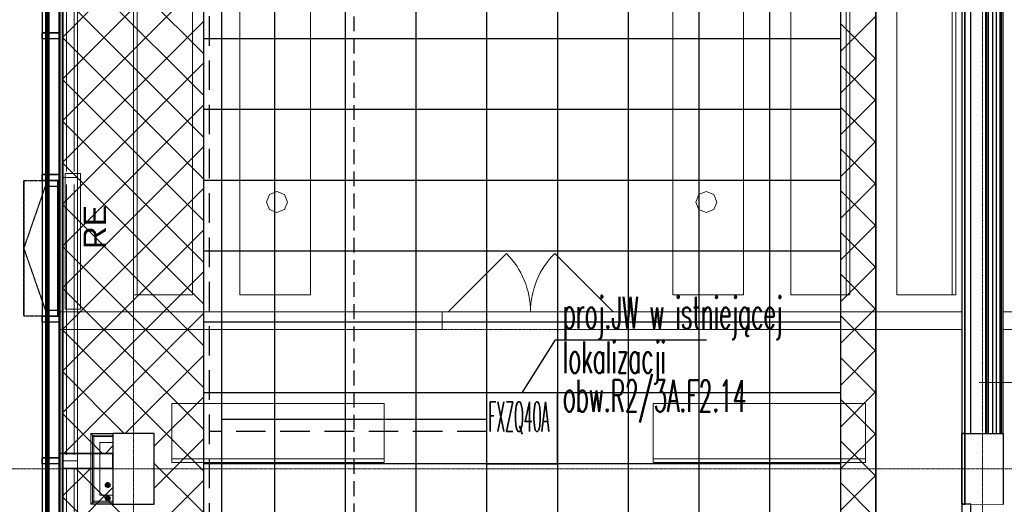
# Model space of a CAD drawing. Header units: millimetres. Extents: x -8838 to 31257, y -6224 to 3754.
# Tile 144 of 185: x -97 to 738, y -3037 to -2626. Entities that reach past the tile are written whole.
import ezdxf
from ezdxf.enums import TextEntityAlignment as Align

# ---------------------------------------------------------------- set-up
doc = ezdxf.new("R2010")
doc.units = ezdxf.units.MM
doc.header["$LTSCALE"] = 10
doc.header["$MEASUREMENT"] = 0
for name, pattern in [('DASHED', [0.75, 0.5, -0.25]), ('HIDDEN', [0.375, 0.25, -0.125]), ('rzut 2 pietra$0$ArchiTECH.PC 1. Line Type', [0.004, 0.003, -0.001]), ('rzut 2 pietra$0$ArchiTECH.PC 5. Line Type', [0.0053, 0.003, -0.001, 0.0003, -0.001]), ('rzut 2 pietra$0$ArchiTECH.PC Solid Line Type', [0]), ('SUFIT_2 PIETRO$0$ArchiTECH.PC 1. Line Type', [0.004, 0.003, -0.001]), ('SUFIT_2 PIETRO$0$ArchiTECH.PC Solid Line Type', [0])]:
    doc.linetypes.add(name, pattern=pattern)
doc.layers.get('0').update_dxf_attribs({"linetype": 'CONTINUOUS', "lineweight": 9})
for name, color, linetype, lineweight in [('_Etap_4_klimatyzator_w starej_lokalizacji', 4, 'CONTINUOUS', 30), ('_Etap_4_opis', 7, 'CONTINUOUS', 30), ('IS_ARCH', 254, 'CONTINUOUS', 18), ('IS_FREON_GAZ', 22, 'DASHED', 30), ('IS_HC_FREON_CIECZ', 22, 'CONTINUOUS', 30), ('KLIMA_BEZ_ZMIAN', 5, 'CONTINUOUS', 30)]:
    doc.layers.add(name, color=color, linetype=linetype, lineweight=lineweight)
for name, color, linetype in [('IS_WK_KAN_SKROPLINY', 103, 'HIDDEN'), ('SUFIT_2 PIETRO$0$ELEM KONSTRUKCJI - inwent', 254, 'CONTINUOUS'), ('SUFIT_2 PIETRO$0$INWENTARYZACJA', 254, 'CONTINUOUS'), ('SUFIT_2 PIETRO$0$Layer248', 254, 'CONTINUOUS'), ('SUFIT_2 PIETRO$0$sciany projektowane', 254, 'CONTINUOUS'), ('SUFIT_2 PIETRO$0$SUFIT NOWY 39', 254, 'CONTINUOUS'), ('SUFIT_2 PIETRO$0$TYP SUFITÓW_NOWYCH', 254, 'CONTINUOUS')]:
    doc.layers.add(name, color=color, linetype=linetype)
doc.layers.get('0').freeze()
doc.styles.add('romans1', font='simplex.shx', dxfattribs={"width": 0.8})
doc.styles.add('rzut 2 pietra$0$ArchiTECHStyle1', font='arial.ttf', dxfattribs={"height": 0.16})

# ---------------------------------------------------------------- blocks, each defined once
blk = doc.blocks.new('jw_FXZQ40A')
blk.add_lwpolyline([(0, 0), (60, 0), (60, 60), (0, 60)], close=True)
at = {"color": 7, "style": 'romans1', "width": 0.35}
blk.add_text('FXZQ40A', height=25, rotation=359.91893, dxfattribs=at).set_placement((1.49, 27.37))

msp = doc.modelspace()

# ---------------------------------------------------------------- hatches: boundary and pattern name
at = {"layer": 'KLIMA_BEZ_ZMIAN', "ltscale": 5}
h = msp.add_hatch(dxfattribs=at)
h.set_pattern_fill('ANSI31', color=256, style=0)
h.paths.add_polyline_path([(-23.93, -3020.57, 1.00434), (-19.93, -3020.59, 0.995678)])
h = msp.add_hatch(dxfattribs=at)
h.set_pattern_fill('ANSI31', color=256, style=0)
h.paths.add_polyline_path([(-23.93, -3020.57, 1.00434), (-19.93, -3020.59, 0.995678)])
h = msp.add_hatch(dxfattribs=at)
h.set_pattern_fill('ANSI31', color=256, style=0)
h.paths.add_polyline_path([(-19.97, -3031.59, 1), (-23.97, -3031.59, 1)])
h = msp.add_hatch(dxfattribs=at)
h.set_pattern_fill('ANSI31', color=256, style=0)
h.paths.add_polyline_path([(-19.97, -3031.59, 1), (-23.97, -3031.59, 1)])

# ---------------------------------------------------------------- linework, layer by layer
at = {"layer": '_Etap_4_opis'}
for p, q in [((329.41, -2942.5), (357.84, -2897.69)), ((357.84, -2897.69), (485.73, -2897.69))]:
    msp.add_line(p, q, dxfattribs=at)
at = {"layer": 'IS_ARCH', "linetype": 'rzut 2 pietra$0$ArchiTECH.PC 5. Line Type'}
for p, q in [((0, 773.48), (0, -3884.07)), ((720, 773.48), (720, -3884.07)), ((-3581.18, -3007), (6378.38, -3007))]:
    msp.add_line(p, q, dxfattribs=at)
at = {"layer": 'IS_ARCH', "linetype": 'rzut 2 pietra$0$ArchiTECH.PC Solid Line Type'}
for p, q in [((-60, 60), (-60, -3574.83)), ((-77.5, -238.83), (-77.5, -3584.83)), ((-74.59, -238.83), (-74.59, -3589.83)), ((-73.19, -3589.83), (-73.19, -238.83)), ((-72, -238.83), (-72, -3584.83)), ((-63, -3584.83), (-63, -238.83)), ((-60.5, -238.83), (-60.5, -3584.83)), ((-77.5, -1257), (-77.5, -3616.83)), ((-74.51, -1257), (-74.51, -3613.84)), ((-73.03, -1257), (-73.03, -3612.33)), ((-62.5, -1257), (-62.5, -3601.79)), ((702.41, -2276.92), (702.41, -2873.85)), ((702.41, -2276.92), (702.41, -2873.85)), ((704.91, -2976.92), (704.91, -2276.92)), ((704.91, -2276.92), (704.91, -2976.92)), ((709.91, -2976.92), (709.91, -2276.92)), ((722.43, -2276.92), (722.43, -2977)), ((723.68, -2977), (723.68, -2276.92)), ((724.93, -2977), (724.93, -2276.92)), ((728.27, -2276.92), (728.27, -2977)), ((731.6, -2276.92), (731.6, -2977)), ((734.93, -2977), (734.93, -2276.92)), ((736.18, -2977), (736.18, -2276.92)), ((737.43, -2977), (737.43, -2276.92)), ((-62.5, -2286.25), (-62.5, -2993.75)), ((0, -2859.42), (0, -2299.42)), ((3, -2859.42), (3, -2299.42)), ((50, -2299.42), (50, -2859.42)), ((90, -2299.42), (90, -2859.42)), ((150, -2859.42), (150, -2299.42)), ((457.29, -2859.42), (457.29, -2299.42)), ((517.29, -2299.42), (517.29, -2859.42)), ((557.29, -2299.42), (557.29, -2859.42)), ((604.29, -2859.42), (604.29, -2299.42)), ((607.29, -2859.42), (607.29, -2299.42)), ((647.29, -2299.42), (647.29, -2859.42)), ((694.29, -2859.42), (694.29, -2299.42)), ((697.29, -2859.42), (697.29, -2299.42)), ((-60, -2520.11), (-60, -2760.11)), ((-47.5, -2760.11), (-47.5, -2520.11)), ((-56.98, -2525.93), (-56.98, -2754.93)), ((-50.29, -2525.93), (-50.29, -2754.93)), ((-77.5, -2642.5), (-77.5, -2637.5)), ((-77.5, -2637.5), (-74.51, -2637.5)), ((-74.51, -2637.5), (-77.5, -2637.5)), ((-77.5, -2637.5), (-77.5, -2642.5)), ((-74.51, -2637.5), (-74.51, -2642.5)), ((-74.51, -2637.5), (-74.51, -2642.5)), ((-62.5, -2637.5), (-73.03, -2637.5)), ((-73.03, -2637.5), (-73.03, -2642.5)), ((-71.95, -2642.5), (-71.95, -2637.5)), ((-71.95, -2637.5), (-63, -2637.5)), ((-63, -2637.5), (-63, -2642.5)), ((-62.5, -2637.5), (-62.5, -2642.5)), ((-74.51, -2642.5), (-77.5, -2642.5)), ((-74.51, -2642.5), (-77.5, -2642.5)), ((-62.5, -2642.5), (-73.03, -2642.5)), ((-63, -2642.5), (-71.95, -2642.5)), ((-77.5, -2762.5), (-77.5, -2757.5)), ((-77.5, -2757.5), (-74.51, -2757.5)), ((-77.5, -2757.5), (-77.5, -2762.5)), ((-74.51, -2757.5), (-77.5, -2757.5)), ((-74.51, -2762.5), (-77.5, -2762.5)), ((-74.51, -2762.5), (-77.5, -2762.5)), ((-74.51, -2757.5), (-74.51, -2762.5)), ((-74.51, -2757.5), (-74.51, -2762.5)), ((-73.03, -2762.5), (-73.04, -2767.5)), ((-62.5, -2757.5), (-73.03, -2757.5)), ((-73.03, -2757.5), (-73.03, -2762.5)), ((-62.5, -2762.5), (-73.03, -2762.5)), ((-73.03, -2762.5), (-64.5, -2762.52)), ((-72.02, -2762.5), (-72.02, -2757.5)), ((-72.02, -2757.5), (-63.07, -2757.5)), ((-72.02, -2767.52), (-72.02, -2762.5)), ((-72.02, -2762.5), (-64.5, -2762.5)), ((-63.07, -2762.5), (-72.02, -2762.5)), ((-64.5, -2762.52), (-64.6, -2877.52)), ((-64.5, -2762.5), (-64.5, -2767.52)), ((-64.5, -2762.52), (-64.5, -2767.52)), ((-63.07, -2757.5), (-63.07, -2762.5)), ((-62.5, -2757.5), (-62.5, -2762.5)), ((-60, -2760.11), (-47.5, -2760.11)), ((-47.5, -2760.11), (-60, -2760.11)), ((-60, -2760.11), (-60, -3000.11)), ((-44.98, -2756.7), (-57.98, -2756.7)), ((-57.98, -2756.7), (-57.98, -2871.7)), ((-44.98, -2756.7), (-57.98, -2756.7)), ((-57.98, -2756.7), (-57.98, -2871.7)), ((-44.98, -2756.7), (-57.98, -2756.7)), ((-57.98, -2756.7), (-57.98, -2871.7)), ((-44.98, -2756.7), (-57.98, -2756.7)), ((-57.98, -2756.7), (-57.98, -2871.7)), ((-47.5, -3000.11), (-47.5, -2760.11)), ((-44.98, -2871.7), (-44.98, -2756.7)), ((-44.98, -2871.7), (-44.98, -2756.7)), ((-44.98, -2871.7), (-44.98, -2756.7)), ((-44.98, -2871.7), (-44.98, -2756.7)), ((-73.04, -2767.5), (-64.5, -2767.52)), ((-64.5, -2767.52), (-72.02, -2767.52)), ((-56.98, -2765.93), (-56.98, -2994.93)), ((-50.29, -2765.93), (-50.29, -2994.93)), ((121.59, -2771.88), (115.25, -2774.5)), ((127.92, -2774.5), (121.59, -2771.88)), ((485.71, -2771.88), (479.37, -2774.5)), ((492.04, -2774.5), (485.71, -2771.88)), ((115.25, -2774.5), (112.63, -2780.83)), ((130.54, -2780.83), (127.92, -2774.5)), ((479.37, -2774.5), (476.75, -2780.83)), ((494.66, -2780.83), (492.04, -2774.5)), ((112.63, -2780.83), (115.25, -2787.17)), ((115.25, -2787.17), (121.59, -2789.79)), ((121.59, -2789.79), (127.92, -2787.17)), ((127.92, -2787.17), (130.54, -2780.83)), ((476.75, -2780.83), (479.37, -2787.17)), ((479.37, -2787.17), (485.71, -2789.79)), ((485.71, -2789.79), (492.04, -2787.17)), ((492.04, -2787.17), (494.66, -2780.83)), ((121.59, -2789.79), (121.59, -2789.79)), ((485.71, -2789.79), (485.71, -2789.79)), ((266.64, -2873.85), (316.13, -2824.35)), ((406.64, -2873.85), (357.14, -2824.35)), ((50, -2859.42), (0, -2859.42)), ((90, -2859.42), (150, -2859.42)), ((517.29, -2859.42), (457.29, -2859.42)), ((557.29, -2859.42), (607.29, -2859.42)), ((647.29, -2859.42), (697.29, -2859.42)), ((-73.13, -2872.49), (-64.6, -2872.51)), ((-73.13, -2872.49), (-73.13, -2877.49)), ((-72.02, -2877.51), (-72.02, -2872.49)), ((-72.02, -2872.49), (-64.6, -2872.49)), ((-64.6, -2872.49), (-64.6, -2877.51)), ((-64.6, -2872.51), (-64.6, -2877.51)), ((-57.98, -2871.7), (-44.98, -2871.7)), ((-57.98, -2871.7), (-44.98, -2871.7)), ((-57.98, -2871.7), (-44.98, -2871.7)), ((-57.98, -2871.7), (-44.98, -2871.7)), ((-77.5, -2882.5), (-77.5, -2877.5)), ((-77.5, -2877.5), (-74.51, -2877.5)), ((-77.5, -2877.5), (-77.5, -2882.5)), ((-74.51, -2877.5), (-77.5, -2877.5)), ((-74.51, -2877.5), (-74.51, -2882.5)), ((-74.51, -2877.5), (-74.51, -2882.5)), ((-73.13, -2877.49), (-64.6, -2877.51)), ((-73.03, -2877.5), (-73.03, -2882.5)), ((-62.5, -2877.5), (-73.03, -2877.5)), ((-72.02, -2882.5), (-72.02, -2877.51)), ((-72.02, -2877.51), (-63.07, -2877.51)), ((-64.6, -2877.51), (-72.02, -2877.51)), ((-63.07, -2877.51), (-63.07, -2882.5)), ((261.64, -2873.85), (-62.5, -2873.85)), ((-62.5, -2873.85), (-62.5, -2888.85)), ((-62.5, -2877.5), (-62.5, -2882.5)), ((261.64, -2873.85), (261.64, -2878.85)), ((261.64, -2873.85), (411.64, -2873.85)), ((411.64, -2873.85), (261.64, -2873.85)), ((261.64, -2873.85), (411.64, -2873.85)), ((261.64, -2878.85), (261.64, -2888.85)), ((702.41, -2873.85), (411.64, -2873.85)), ((411.64, -2873.85), (411.64, -2878.85)), ((411.64, -2878.85), (411.64, -2888.85)), ((702.41, -2873.85), (702.41, -2888.85)), ((975.76, -2873.85), (737.23, -2873.85)), ((737.23, -2873.85), (737.23, -2888.85)), ((-74.51, -2882.5), (-77.5, -2882.5)), ((-74.51, -2882.5), (-77.5, -2882.5)), ((-62.5, -2882.5), (-73.03, -2882.5)), ((-63.07, -2882.5), (-72.02, -2882.5)), ((-62.5, -2888.85), (261.64, -2888.85)), ((411.64, -2888.85), (702.41, -2888.85)), ((702.41, -2888.85), (702.41, -2976.92)), ((702.41, -2888.85), (702.41, -2976.92)), ((737.23, -2888.85), (975.76, -2888.85)), ((717.24, -2933.76), (823.62, -2933.76)), ((212.51, -2951.52), (32.51, -2951.52)), ((32.51, -2951.52), (32.51, -3001.52)), ((212.51, -3001.52), (212.51, -2951.52)), ((620.71, -2951.52), (440.71, -2951.52)), ((440.71, -2951.52), (440.71, -3001.52)), ((620.71, -3001.52), (620.71, -2951.52)), ((-34.94, -2978.22), (-36.24, -2976.92)), ((-36.24, -2976.92), (-36.24, -3036.92)), ((-36.24, -2976.92), (-36.24, -3036.92)), ((-36.24, -2976.92), (-34.94, -2978.22)), ((-17.55, -2976.92), (-36.24, -2976.92)), ((-17.55, -2976.92), (-36.24, -2976.92)), ((-34.94, -3035.62), (-34.94, -2978.22)), ((-34.94, -2978.22), (-34.94, -3035.62)), ((-33.64, -2979.52), (-34.94, -2978.22)), ((-34.94, -2978.22), (-34.94, -3035.62)), ((-34.94, -2978.22), (-17.55, -2978.22)), ((-17.55, -2978.22), (-34.94, -2978.22)), ((-34.94, -2978.22), (-33.64, -2979.52)), ((-17.55, -2978.22), (-34.94, -2978.22)), ((-33.64, -3034.32), (-33.64, -2979.52)), ((-33.64, -2979.52), (-33.64, -3034.32)), ((-33.64, -2979.52), (-17.55, -2979.52)), ((-17.55, -2979.52), (-33.64, -2979.52)), ((-17.55, -2978.22), (-17.55, -2976.92)), ((-17.55, -2984.52), (-17.55, -2976.92)), ((17.45, -2976.92), (-17.55, -2976.92)), ((-17.55, -2976.92), (-17.55, -3036.92)), ((17.45, -2976.92), (-17.55, -2976.92)), ((-17.55, -2976.92), (-17.55, -3036.92)), ((-17.55, -2979.52), (-17.55, -2978.22)), ((17.45, -3036.92), (17.45, -2976.92)), ((17.45, -3036.92), (17.45, -2976.92)), ((702.41, -2976.92), (704.91, -2976.92)), ((702.41, -2976.92), (709.91, -2976.92)), ((737.45, -2976.92), (702.45, -2976.92)), ((702.45, -2976.92), (702.45, -3036.92)), ((722.43, -2977), (737.43, -2977)), ((737.45, -3037), (737.45, -2976.92)), ((-28.64, -3029.32), (-28.64, -2984.52)), ((-28.64, -2984.52), (-17.55, -2984.52)), ((-77.5, -3002.5), (-77.5, -2997.5)), ((-77.5, -2997.5), (-74.51, -2997.5)), ((-77.5, -2997.5), (-77.5, -3002.5)), ((-74.51, -2997.5), (-77.5, -2997.5)), ((-74.51, -2997.5), (-74.51, -3002.5)), ((-74.51, -2997.5), (-74.51, -3002.5)), ((-73.03, -2997.5), (-73.03, -3002.5)), ((-62.5, -2997.5), (-73.03, -2997.5)), ((-72.02, -3002.5), (-72.02, -2997.5)), ((-72.02, -2997.5), (-63, -2997.5)), ((-63, -2997.5), (-63, -3002.5)), ((-62.5, -2997.5), (-62.5, -3002.5)), ((-60, -2993.75), (-60, -3006.25)), ((-74.51, -3002.5), (-77.5, -3002.5)), ((-74.51, -3002.5), (-77.5, -3002.5)), ((-62.5, -3002.5), (-73.03, -3002.5)), ((-63, -3002.5), (-72.02, -3002.5)), ((-60, -3000.11), (-47.5, -3000.11)), ((-47.5, -3000.11), (-60, -3000.11)), ((-60, -3000.11), (-60, -3230.11)), ((-47.5, -3230.11), (-47.5, -3000.11)), ((32.51, -2998.52), (212.51, -2998.52)), ((32.51, -3001.52), (212.51, -3001.52)), ((440.71, -2998.52), (620.71, -2998.52)), ((440.71, -3001.52), (620.71, -3001.52)), ((-59.92, -3006.25), (-59.92, -3584.84)), ((-56.98, -3006.25), (-56.98, -3224.93)), ((-50.29, -3006.25), (-50.29, -3224.93)), ((-17.55, -3029.32), (-28.64, -3029.32)), ((-17.55, -3036.92), (-17.55, -3029.32)), ((-36.24, -3036.92), (-34.94, -3035.62)), ((-34.94, -3035.62), (-36.24, -3036.92)), ((-36.24, -3036.92), (-17.55, -3036.92)), ((-36.24, -3036.92), (-17.55, -3036.92)), ((-34.94, -3035.62), (-33.64, -3034.32)), ((-33.64, -3034.32), (-34.94, -3035.62)), ((-17.55, -3035.62), (-34.94, -3035.62)), ((-34.94, -3035.62), (-17.55, -3035.62)), ((-34.94, -3035.62), (-17.55, -3035.62)), ((-17.55, -3034.32), (-33.64, -3034.32)), ((-33.64, -3034.32), (-17.55, -3034.32)), ((-17.55, -3035.62), (-17.55, -3034.32)), ((-17.55, -3036.92), (-17.55, -3035.62)), ((-17.55, -3036.92), (17.45, -3036.92)), ((-17.55, -3036.92), (17.45, -3036.92)), ((702.45, -3036.92), (702.45, -3230.21)), ((709.95, -3036.92), (702.45, -3036.92)), ((702.45, -3036.92), (702.45, -3230.21)), ((702.45, -3036.92), (737.45, -3037)), ((709.95, -3230.21), (709.95, -3036.92))]:
    msp.add_line(p, q, dxfattribs=at)
at = {"layer": 'IS_ARCH', "linetype": 'rzut 2 pietra$0$ArchiTECH.PC 1. Line Type'}
for p, q in [((-59.97, -1262), (-59.92, -3599.83)), ((-73.24, -2762.49), (-93.24, -2819.99)), ((-93.24, -2762.49), (-73.24, -2762.49)), ((-93.24, -2877.49), (-93.24, -2762.49)), ((-93.24, -2762.49), (-73.24, -2762.49)), ((-73.24, -2762.49), (-93.24, -2819.99)), ((-93.24, -2762.49), (-93.24, -2877.49)), ((-93.24, -2819.99), (-73.13, -2877.49)), ((-93.24, -2819.99), (-73.13, -2877.49)), ((-73.13, -2877.49), (-93.24, -2877.49)), ((-73.13, -2877.49), (-93.24, -2877.49)), ((261.64, -2873.85), (411.64, -2873.85)), ((261.64, -2888.85), (411.64, -2888.85))]:
    msp.add_line(p, q, dxfattribs=at)
at = {"layer": 'IS_ARCH', "linetype": 'rzut 2 pietra$0$ArchiTECH.PC Solid Line Type'}
for centre, start, end in [((266.64, -2873.85), 0, 45), ((406.64, -2873.85), 135, 180)]:
    msp.add_arc(centre, 70, start, end, dxfattribs=at)
at = {"layer": 'IS_FREON_GAZ', "ltscale": 5}
for points in [[(23.1, -3473.38), (64.41, -3473.38), (64.41, -1010.25), (329.93, -1010.25)], [(299.41, -2975.2), (64.41, -2975.2)]]:
    msp.add_lwpolyline(points, dxfattribs=at)
at = {"layer": 'IS_HC_FREON_CIECZ', "ltscale": 0.02}
for points in [[(329.93, -1020.25), (74.41, -1020.25), (74.41, -3484.34), (23.12, -3484.34)], [(299.41, -2965.2), (74.41, -2965.2)]]:
    msp.add_lwpolyline(points, dxfattribs=at)
at = {"layer": 'IS_WK_KAN_SKROPLINY', "lineweight": 30, "ltscale": 5}
msp.add_lwpolyline([(120.54, -3423.69), (186.92, -3423.69), (186.92, -2186.12), (299.41, -2186.12)], dxfattribs=at)
at = {"layer": 'KLIMA_BEZ_ZMIAN', "ltscale": 5}
for centre in [(-21.93, -3020.59), (-21.93, -3020.59), (-21.97, -3031.59), (-21.97, -3031.59)]:
    msp.add_circle(centre, 2, dxfattribs=at)
at = {"layer": 'SUFIT_2 PIETRO$0$ELEM KONSTRUKCJI - inwent', "linetype": 'SUFIT_2 PIETRO$0$ArchiTECH.PC Solid Line Type'}
for p, q in [((17.45, -2976.92), (-17.55, -2976.92)), ((-17.55, -2976.92), (-17.55, -3036.92)), ((17.45, -2976.92), (-17.55, -2976.92)), ((-17.55, -2976.92), (-17.55, -3036.92)), ((17.45, -3036.92), (17.45, -2976.92)), ((17.45, -3036.92), (17.45, -2976.92)), ((702.45, -3036.92), (702.45, -2976.92)), ((702.45, -2976.92), (704.85, -2976.92)), ((704.85, -3036.92), (704.85, -2976.92)), ((704.85, -2976.92), (737.45, -2976.92)), ((704.85, -2976.92), (704.85, -3036.92)), ((737.45, -2976.92), (737.45, -3037)), ((-17.55, -3036.92), (17.45, -3036.92)), ((-17.55, -3036.92), (17.45, -3036.92)), ((704.85, -3036.92), (702.45, -3036.92))]:
    msp.add_line(p, q, dxfattribs=at)
at = {"layer": 'SUFIT_2 PIETRO$0$INWENTARYZACJA', "linetype": 'SUFIT_2 PIETRO$0$ArchiTECH.PC Solid Line Type'}
for p, q in [((-60, 60), (-60, -3574.83)), ((-77.5, -238.83), (-77.5, -3584.83)), ((-74.59, -238.83), (-74.59, -3589.83)), ((-73.19, -3589.83), (-73.19, -238.83)), ((-72, -238.83), (-72, -3584.83)), ((-63, -3584.83), (-63, -238.83)), ((-60.5, -238.83), (-60.5, -3584.83)), ((-77.5, -1257), (-77.5, -3616.83)), ((-74.51, -1257), (-74.51, -3613.84)), ((-73.03, -1257), (-73.03, -3612.33)), ((-62.5, -1257), (-62.5, -3601.79)), ((-62.5, -2286.25), (-62.5, -2993.75)), ((-77.5, -2637.5), (-77.5, -2642.5)), ((-74.51, -2637.5), (-77.5, -2637.5)), ((-77.5, -2637.5), (-74.51, -2637.5)), ((-77.5, -2642.5), (-77.5, -2637.5)), ((-74.51, -2637.5), (-74.51, -2642.5)), ((-74.51, -2637.5), (-74.51, -2642.5)), ((-73.03, -2637.5), (-73.03, -2642.5)), ((-62.5, -2637.5), (-73.03, -2637.5)), ((-71.95, -2637.5), (-63, -2637.5)), ((-71.95, -2642.5), (-71.95, -2637.5)), ((-63, -2637.5), (-63, -2642.5)), ((-62.5, -2637.5), (-62.5, -2642.5)), ((-74.51, -2642.5), (-77.5, -2642.5)), ((-74.51, -2642.5), (-77.5, -2642.5)), ((-62.5, -2642.5), (-73.03, -2642.5)), ((-63, -2642.5), (-71.95, -2642.5)), ((-74.51, -2757.5), (-77.5, -2757.5)), ((-77.5, -2757.5), (-77.5, -2762.5)), ((-77.5, -2757.5), (-74.51, -2757.5)), ((-77.5, -2762.5), (-77.5, -2757.5)), ((-74.51, -2762.5), (-77.5, -2762.5)), ((-74.51, -2762.5), (-77.5, -2762.5)), ((-74.51, -2757.5), (-74.51, -2762.5)), ((-74.51, -2757.5), (-74.51, -2762.5)), ((-73.03, -2762.5), (-73.04, -2767.5)), ((-73.03, -2757.5), (-73.03, -2762.5)), ((-62.5, -2757.5), (-73.03, -2757.5)), ((-73.03, -2762.5), (-64.5, -2762.52)), ((-62.5, -2762.5), (-73.03, -2762.5)), ((-72.02, -2757.5), (-63.07, -2757.5)), ((-72.02, -2762.5), (-72.02, -2757.5)), ((-63.07, -2762.5), (-72.02, -2762.5)), ((-72.02, -2762.5), (-64.5, -2762.5)), ((-72.02, -2767.52), (-72.02, -2762.5)), ((-64.5, -2762.52), (-64.6, -2877.52)), ((-64.5, -2762.5), (-64.5, -2767.52)), ((-64.5, -2762.52), (-64.5, -2767.52)), ((-63.07, -2757.5), (-63.07, -2762.5)), ((-62.5, -2757.5), (-62.5, -2762.5)), ((-73.04, -2767.5), (-64.5, -2767.52)), ((-64.5, -2767.52), (-72.02, -2767.52)), ((-73.13, -2872.49), (-73.13, -2877.49)), ((-73.13, -2872.49), (-64.6, -2872.51)), ((-72.02, -2872.49), (-64.6, -2872.49)), ((-72.02, -2877.51), (-72.02, -2872.49)), ((-64.6, -2872.49), (-64.6, -2877.51)), ((-64.6, -2872.51), (-64.6, -2877.51)), ((-74.51, -2877.5), (-77.5, -2877.5)), ((-77.5, -2877.5), (-77.5, -2882.5)), ((-77.5, -2877.5), (-74.51, -2877.5)), ((-77.5, -2882.5), (-77.5, -2877.5)), ((-74.51, -2877.5), (-74.51, -2882.5)), ((-74.51, -2877.5), (-74.51, -2882.5)), ((-73.13, -2877.49), (-64.6, -2877.51)), ((-62.5, -2877.5), (-73.03, -2877.5)), ((-73.03, -2877.5), (-73.03, -2882.5)), ((-64.6, -2877.51), (-72.02, -2877.51)), ((-72.02, -2877.51), (-63.07, -2877.51)), ((-72.02, -2882.5), (-72.02, -2877.51)), ((-63.07, -2877.51), (-63.07, -2882.5)), ((-62.5, -2877.5), (-62.5, -2882.5)), ((-74.51, -2882.5), (-77.5, -2882.5)), ((-74.51, -2882.5), (-77.5, -2882.5)), ((-62.5, -2882.5), (-73.03, -2882.5)), ((-63.07, -2882.5), (-72.02, -2882.5)), ((-74.51, -2997.5), (-77.5, -2997.5)), ((-77.5, -2997.5), (-77.5, -3002.5)), ((-77.5, -2997.5), (-74.51, -2997.5)), ((-77.5, -3002.5), (-77.5, -2997.5)), ((-74.51, -2997.5), (-74.51, -3002.5)), ((-74.51, -2997.5), (-74.51, -3002.5)), ((-62.5, -2997.5), (-73.03, -2997.5)), ((-73.03, -2997.5), (-73.03, -3002.5)), ((-72.02, -2997.5), (-63, -2997.5)), ((-72.02, -3002.5), (-72.02, -2997.5)), ((-63, -2997.5), (-63, -3002.5)), ((-17.5, -2993.75), (-62.5, -2993.75)), ((-62.5, -2997.5), (-62.5, -3002.5)), ((-60, -2993.75), (-60, -3006.25)), ((-17.5, -2993.75), (-60, -2993.75)), ((-60, -2993.75), (-17.5, -2993.75)), ((-60, -2993.75), (-60, -3006.25)), ((-17.5, -3006.25), (-17.5, -2993.75)), ((-74.51, -3002.5), (-77.5, -3002.5)), ((-74.51, -3002.5), (-77.5, -3002.5)), ((-62.5, -3002.5), (-73.03, -3002.5)), ((-63, -3002.5), (-72.02, -3002.5)), ((-60, -3006.25), (-17.5, -3006.25)), ((-60, -3006.25), (-17.5, -3006.25)), ((-59.92, -3006.25), (-17.5, -3006.25)), ((-59.92, -3006.25), (-59.92, -3584.84))]:
    msp.add_line(p, q, dxfattribs=at)
at = {"layer": 'SUFIT_2 PIETRO$0$INWENTARYZACJA', "linetype": 'SUFIT_2 PIETRO$0$ArchiTECH.PC 1. Line Type'}
for p, q in [((-59.97, -1262), (-59.92, -3599.83)), ((-93.24, -2762.49), (-93.24, -2877.49)), ((-73.24, -2762.49), (-93.24, -2819.99)), ((-93.24, -2762.49), (-73.24, -2762.49)), ((-93.24, -2877.49), (-93.24, -2762.49)), ((-93.24, -2762.49), (-73.24, -2762.49)), ((-73.24, -2762.49), (-93.24, -2819.99)), ((-93.24, -2819.99), (-73.13, -2877.49)), ((-93.24, -2819.99), (-73.13, -2877.49)), ((-73.13, -2877.49), (-93.24, -2877.49)), ((-73.13, -2877.49), (-93.24, -2877.49))]:
    msp.add_line(p, q, dxfattribs=at)
at = {"layer": 'SUFIT_2 PIETRO$0$Layer248', "linetype": 'SUFIT_2 PIETRO$0$ArchiTECH.PC Solid Line Type'}
for p, q in [((702.41, -2276.92), (702.41, -2976.92)), ((702.41, -2276.92), (702.41, -2976.92)), ((704.91, -2976.92), (704.91, -2276.92)), ((704.91, -2276.92), (704.91, -2976.92)), ((709.91, -2976.92), (709.91, -2276.92)), ((702.41, -2976.92), (704.91, -2976.92)), ((702.41, -2976.92), (709.91, -2976.92)), ((702.45, -3036.92), (702.45, -3230.21)), ((709.95, -3036.92), (702.45, -3036.92)), ((702.45, -3036.92), (702.45, -3230.21)), ((709.95, -3230.21), (709.95, -3036.92))]:
    msp.add_line(p, q, dxfattribs=at)
at = {"layer": 'SUFIT_2 PIETRO$0$sciany projektowane', "linetype": 'SUFIT_2 PIETRO$0$ArchiTECH.PC Solid Line Type'}
for p, q in [((722.43, -2276.92), (722.43, -2977)), ((723.68, -2977), (723.68, -2276.92)), ((724.93, -2977), (724.93, -2276.92)), ((728.27, -2276.92), (728.27, -2977)), ((731.6, -2276.92), (731.6, -2977)), ((734.93, -2977), (734.93, -2276.92)), ((736.18, -2977), (736.18, -2276.92)), ((737.43, -2977), (737.43, -2276.92)), ((722.43, -2977), (737.43, -2977))]:
    msp.add_line(p, q, dxfattribs=at)
at = {"layer": 'SUFIT_2 PIETRO$0$SUFIT NOWY 39', "linetype": 'SUFIT_2 PIETRO$0$ArchiTECH.PC Solid Line Type'}
for p, q in [((629.43, -1789.35), (629.43, -3229.86)), ((-60, -2993.75), (-60.5, -1807.8)), ((59.41, -3122.5), (59.41, -1862.5)), ((59.41, -3122.5), (59.41, -1862.5)), ((119.41, -1862.5), (119.41, -3122.5)), ((179.41, -1862.5), (179.41, -3122.5)), ((239.41, -1862.5), (239.41, -3122.5)), ((299.41, -1862.5), (299.41, -3122.5)), ((359.41, -1862.5), (359.41, -3122.5)), ((419.41, -1862.5), (419.41, -3122.5)), ((479.41, -1862.5), (479.41, -3122.5)), ((539.41, -1862.5), (539.41, -3122.5)), ((599.41, -1862.5), (599.41, -3122.5)), ((599.41, -1862.5), (599.41, -3122.5)), ((599.41, -1862.5), (599.41, -3122.5)), ((629.43, -3229.86), (629.43, -2191.23)), ((704.85, -2276.92), (704.85, -2976.93)), ((-60.15, -2641.11), (59.41, -2521.55)), ((59.41, -2655.3), (-60.19, -2535.7)), ((-60.13, -2676.45), (59.41, -2556.91)), ((59.41, -2690.65), (-60.18, -2571.07)), ((-60.12, -2711.79), (59.41, -2592.26)), ((59.41, -2726.01), (-60.16, -2606.44)), ((-60.1, -2747.13), (59.41, -2627.62)), ((599.41, -2653.3), (629.43, -2623.28)), ((629.43, -2659.64), (599.41, -2629.61)), ((59.41, -2761.37), (-60.15, -2641.81)), ((599.41, -2642.5), (59.41, -2642.5)), ((-60.09, -2782.47), (59.41, -2662.97)), ((599.41, -2688.66), (629.43, -2658.63)), ((629.43, -2695), (599.41, -2664.97)), ((59.41, -2796.72), (-60.13, -2677.18)), ((599.41, -2724.02), (629.43, -2693.99)), ((-60.07, -2817.81), (59.41, -2698.33)), ((599.41, -2702.5), (59.41, -2702.5)), ((629.43, -2730.35), (599.41, -2700.32)), ((59.41, -2832.08), (-60.12, -2712.55)), ((599.41, -2759.37), (629.43, -2729.34)), ((-60.06, -2853.15), (59.41, -2733.69)), ((629.43, -2765.71), (599.41, -2735.68)), ((59.41, -2867.43), (-60.1, -2747.92)), ((599.41, -2762.5), (59.41, -2762.5)), ((-60.04, -2888.49), (59.41, -2769.04)), ((599.41, -2794.73), (629.43, -2764.7)), ((629.43, -2801.06), (599.41, -2771.04)), ((59.41, -2902.79), (-60.09, -2783.29)), ((-60.03, -2923.83), (59.41, -2804.4)), ((599.41, -2830.08), (629.43, -2800.05)), ((629.43, -2836.42), (599.41, -2806.39)), ((59.41, -2938.14), (-60.07, -2818.66)), ((599.41, -2822.5), (59.41, -2822.5)), ((599.41, -2865.44), (629.43, -2835.41)), ((-60.01, -2959.17), (59.41, -2839.75)), ((629.43, -2871.77), (599.41, -2841.75)), ((59.41, -2973.5), (-60.06, -2854.03)), ((599.41, -2900.79), (629.43, -2870.76)), ((-59.24, -2993.75), (59.41, -2875.11)), ((629.43, -2907.13), (599.41, -2877.1)), ((599.41, -2882.5), (59.41, -2882.5)), ((59.41, -3008.85), (-60.04, -2889.4)), ((-7.05, -2976.92), (59.41, -2910.46)), ((599.41, -2936.15), (629.43, -2906.12)), ((629.43, -2942.48), (599.41, -2912.46)), ((-7.89, -2976.92), (-60.03, -2924.77)), ((17.45, -2987.77), (59.41, -2945.82)), ((599.41, -2942.5), (59.41, -2942.5)), ((599.41, -2971.5), (629.43, -2941.47)), ((629.43, -2977.84), (599.41, -2947.81)), ((-26.41, -2993.75), (-60.01, -2960.14)), ((17.45, -2976.92), (-17.55, -2976.92)), ((-17.55, -2976.92), (-17.5, -2993.75)), ((17.45, -3036.92), (17.45, -2976.92)), ((599.41, -3006.86), (629.43, -2976.83)), ((704.85, -2976.93), (702.45, -2976.92)), ((702.45, -2976.92), (702.45, -3036.92)), ((-23.88, -2993.75), (-17.52, -2987.39)), ((17.45, -3023.13), (59.41, -2981.17)), ((629.43, -3013.2), (599.41, -2983.17)), ((-17.5, -2993.75), (-60, -2993.75)), ((59.41, -3044.21), (17.45, -3002.25)), ((599.41, -3002.5), (59.41, -3002.5)), ((-59.92, -3230.11), (-60, -3006.25)), ((-60, -3006.25), (-17.5, -3006.25)), ((-59.99, -3029.86), (-36.38, -3006.25)), ((59.41, -3114.92), (-49.26, -3006.25)), ((-17.5, -3006.25), (-17.55, -3036.92)), ((599.41, -3042.21), (629.43, -3012.19)), ((-59.98, -3065.2), (-17.53, -3022.75)), ((-59.95, -3135.89), (59.41, -3016.53)), ((629.43, -3048.55), (599.41, -3018.52)), ((139.17, -3230.04), (-59.99, -3030.88)), ((-17.55, -3036.92), (17.45, -3036.92)), ((702.45, -3036.92), (704.85, -3036.93))]:
    msp.add_line(p, q, dxfattribs=at)
at = {"layer": 'SUFIT_2 PIETRO$0$TYP SUFITÓW_NOWYCH', "linetype": 'SUFIT_2 PIETRO$0$ArchiTECH.PC Solid Line Type'}
for p, q in [((59.41, -3122.5), (59.41, -1862.5)), ((599.41, -1862.5), (599.41, -3122.5))]:
    msp.add_line(p, q, dxfattribs=at)

# ---------------------------------------------------------------- block references
at = {"layer": '_Etap_4_klimatyzator_w starej_lokalizacji'}
msp.add_blockref('jw_FXZQ40A', (299.41, -3002.5), dxfattribs=at)

# ---------------------------------------------------------------- texts
at = {"layer": '_Etap_4_opis', "style": 'romans1', "width": 0.5}
for s, p in [('proj.JW w istniejącej', (364.06, -2888.02)), ('lokalizacji', (364.06, -2925.85)), ('obw.R2/3A.F2.14', (364.06, -2958.46))]:
    msp.add_text(s, height=27, rotation=359.91893, dxfattribs=at).set_placement(p)
at = {"layer": 'IS_ARCH', "style": 'rzut 2 pietra$0$ArchiTECHStyle1'}
msp.add_text('RE', height=19.2, rotation=90, dxfattribs=at).set_placement((-17.53, -2820.66), align=Align.BOTTOM_LEFT)

doc.saveas('drawing.dxf')
